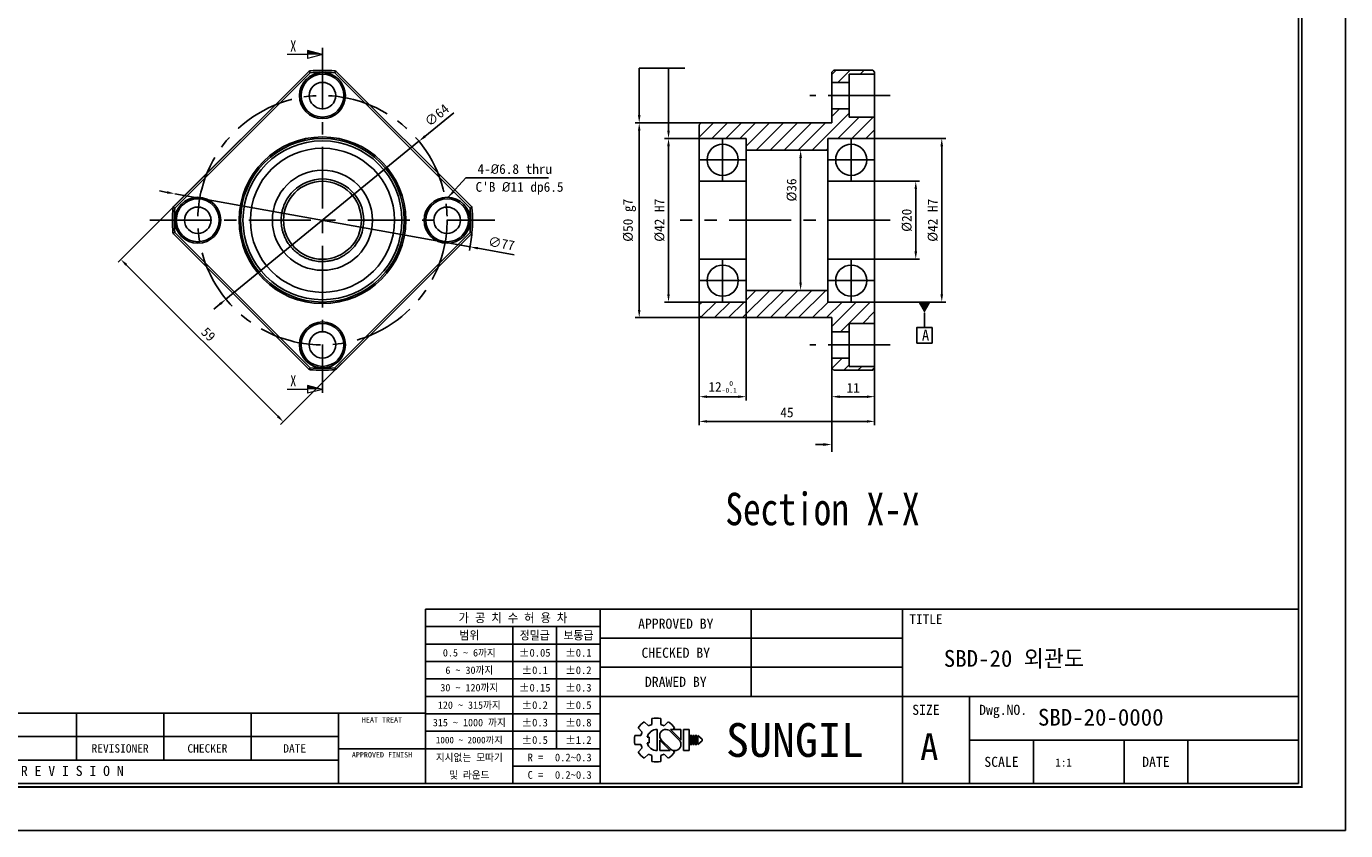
# Model space of a CAD drawing. Header units: millimetres. Extents: x 0 to 512, y 0 to 362.
# Tile 2 of 3: x 173 to 512, y 0 to 206. Entities that reach past the tile are written whole.
import ezdxf
from ezdxf.enums import TextEntityAlignment as Align

# ---------------------------------------------------------------- set-up
doc = ezdxf.new("R2010")
doc.units = ezdxf.units.MM
doc.linetypes.add('CENTER', pattern=[50.8, 31.75, -6.35, 6.35, -6.35])
doc.layers.get('0').update_dxf_attribs({"linetype": 'CONTINUOUS'})
doc.layers.get('DEFPOINTS').update_dxf_attribs({"linetype": 'CONTINUOUS'})
for name, color, linetype in [('center', 1, 'CENTER'), ('L1', 7, 'CONTINUOUS'), ('OUTLINE', 7, 'CONTINUOUS')]:
    doc.layers.add(name, color=color, linetype=linetype)
doc.dimstyles.get("Standard").update_dxf_attribs({"dimtxt": 2.5, "dimasz": 2, "dimexe": 1, "dimexo": 0, "dimgap": 1, "dimtad": 1, "dimdec": 3, "dimzin": 11, "dimdsep": 46, "dimtxsty": 'Standard', "dimcen": 0, "dimclrd": 5, "dimclre": 5, "dimclrt": 3, "dimadec": 0, "dimazin": 0, "dimtfac": 0.6, "dimtdec": 3, "dimtmove": 0, "dimatfit": 3, "dimfxl": 0, "dimtolj": 1, "dimtzin": 11, "dimarcsym": 0})

# ---------------------------------------------------------------- blocks, each defined once
blk = doc.blocks.new('표제란')
at = {"layer": 'L1', "color": 0}
for p, q in [((297, 0), (297, 210)), ((0, 0), (297, 0))]:
    blk.add_line(p, q, dxfattribs=at)
at = {"layer": 'L1'}
for p, q in [((290, 33), (160, 33)), ((160, 33), (160, 7)), ((186, 33), (186, 7)), ((208.5, 33), (208.5, 20)), ((231, 33), (231, 7)), ((186, 30.4), (160, 30.4)), ((173, 30.4), (173, 7)), ((179.5, 30.4), (179.5, 12.2)), ((186, 27.8), (160, 27.8)), ((231, 28.67), (186, 28.67)), ((186, 25.2), (160, 25.2)), ((231, 24.33), (186, 24.33)), ((186, 22.6), (160, 22.6)), ((186, 20), (160, 20)), ((290, 20), (186, 20)), ((241, 20), (241, 7)), ((160, 17.5), (62, 17.5)), ((108, 17.5), (108, 10.5)), ((121, 17.5), (121, 10.5)), ((134, 17.5), (134, 10.5)), ((147, 17.5), (147, 7)), ((186, 17.4), (160, 17.4)), ((192.55, 16.22), (193.17, 15.6)), ((193.7, 16.69), (193.7, 15.81)), ((195, 16.69), (195, 15.81)), ((195.52, 15.6), (196.14, 16.22)), ((147, 14), (62, 14)), ((186, 14.8), (160, 14.8)), ((191.15, 14.15), (192.03, 14.15)), ((191.15, 14.15), (192.03, 14.15)), ((191.63, 15.3), (192.25, 14.68)), ((192.98, 13.93), (193.28, 13.93)), ((193.28, 13.93), (193.28, 13.07)), ((194.5, 15.08), (194.5, 11.92)), ((197.74, 13.5), (196.41, 14.83)), ((198.02, 13.53), (196.47, 15.08)), ((196.47, 15.08), (198.02, 15.08)), ((196.84, 15.08), (197.06, 15.3)), ((198.02, 15.08), (198.02, 13.5)), ((198.39, 15.08), (198.39, 11.92)), ((198.39, 15.08), (199.26, 15.08)), ((199.26, 15.08), (199.26, 11.92)), ((199.41, 14.15), (199.41, 12.85)), ((199.41, 14.15), (199.62, 14.15)), ((199.62, 14.15), (199.62, 12.85)), ((199.78, 14.15), (199.78, 12.85)), ((199.78, 14.15), (199.99, 14.15)), ((199.99, 14.15), (199.99, 12.85)), ((200.14, 14.15), (200.14, 12.85)), ((200.14, 14.15), (200.36, 14.15)), ((200.36, 14.15), (200.36, 12.85)), ((200.51, 14.15), (200.51, 12.85)), ((200.51, 14.15), (201.16, 13.61)), ((147, 12.2), (160, 12.2)), ((186, 12.2), (160, 12.2)), ((191.15, 12.85), (192.03, 12.85)), ((191.63, 11.7), (192.25, 12.32)), ((192.98, 13.07), (193.28, 13.07)), ((194.86, 13.5), (194.86, 11.92)), ((194.86, 13.47), (196.42, 11.92)), ((194.86, 11.92), (196.42, 11.92)), ((195.14, 13.5), (196.47, 12.17)), ((196.79, 11.98), (197.06, 11.7)), ((198.39, 11.92), (199.26, 11.92)), ((199.41, 12.85), (199.62, 12.85)), ((199.78, 12.85), (199.99, 12.85)), ((200.14, 12.85), (200.36, 12.85)), ((201.16, 13.39), (200.51, 12.85)), ((201.16, 13.61), (201.16, 13.5)), ((201.16, 13.61), (201.16, 13.39)), ((201.16, 13.5), (201.16, 13.39)), ((290, 13.5), (241, 13.5)), ((250.5, 13.5), (250.5, 7)), ((264, 13.5), (264, 7)), ((273.5, 13.5), (273.5, 7)), ((147, 10.5), (62, 10.5)), ((192.55, 10.78), (193.17, 11.4)), ((193.7, 11.19), (193.7, 10.31)), ((195, 11.19), (195, 10.31)), ((195.52, 11.4), (196.14, 10.78)), ((186, 9.6), (173, 9.6))]:
    blk.add_line(p, q, dxfattribs=at)
at = {"layer": 'L1', "const_width": 0.25}
blk.add_lwpolyline([(290.5, 6.5), (290.5, 203.5), (10, 203.5), (10, 6.5)], close=True, dxfattribs=at)
at = {"layer": 'L1'}
blk.add_lwpolyline([(290, 7), (290, 203), (10.5, 203), (10.5, 7)], close=True, dxfattribs=at)
for centre, radius, start, end in [((194.35, 13.5), 3.26, 123.4943, 146.5057), ((194.35, 13.5), 2.4, 105.6872, 119.3128), ((194.35, 13.5), 3.26, 78.4943, 101.5057), ((194.35, 13.5), 2.4, 60.6872, 74.3128), ((194.35, 13.5), 3.26, 33.4943, 56.5057), ((194.35, 13.5), 3.26, 168.4943, 191.5057), ((194.35, 13.5), 2.4, 150.6872, 164.3128), ((194.5, 13.5), 1.58, 90, 164.0671), ((195.78, 14.16), 0.919, 43.2202, 225.8282), ((194.35, 13.5), 2.4, 195.6872, 209.3128), ((194.5, 13.5), 1.58, 195.9329, 270), ((197.1, 12.84), 0.919, 223.2202, 45.8282), ((194.35, 13.5), 3.26, 213.4943, 236.5057), ((194.35, 13.5), 2.4, 240.6872, 254.3128), ((194.35, 13.5), 3.26, 258.4943, 281.5057), ((194.35, 13.5), 2.4, 285.6872, 299.3128), ((194.35, 13.5), 3.26, 303.4943, 326.5057)]:
    blk.add_arc(centre, radius, start, end, dxfattribs=at)
for p in [(208.5, 28.67), (208.5, 24.33)]:
    blk.add_point(p, dxfattribs=at)
for s, height, p in [('가 공 치 수 허 용 차', 1.3, (173, 31.7)), ('APPROVED BY', 1.5, (197.25, 30.83)), ('TITLE', 1.444, (234.5, 31.5)), ('범위', 1.25, (166.5, 29.1)), ('정밀급', 1.25, (176.25, 29.1)), ('보통급', 1.25, (182.75, 29.1)), ('0.5 ~ 6까지', 1.1, (166.5, 26.5)), ('%%P0.05', 1.15, (176.25, 26.5)), ('%%P0.1', 1.15, (182.75, 26.5)), ('CHECKED BY', 1.5, (197.25, 26.5)), ('6 ~ 30까지', 1.1, (166.5, 23.9)), ('%%P0.1', 1.15, (176.25, 23.9)), ('%%P0.2', 1.15, (182.75, 23.9)), ('30 ~ 120까지', 1.1, (166.5, 21.3)), ('%%P0.15', 1.15, (176.25, 21.3)), ('%%P0.3', 1.15, (182.75, 21.3)), ('DRAWED BY', 1.5, (197.25, 22.17)), ('120 ~ 315까지', 1.1, (166.5, 18.7)), ('%%P0.2', 1.15, (176.25, 18.7)), ('%%P0.5', 1.15, (182.75, 18.7)), ('SIZE', 1.5, (234.5, 18)), ('Dwg.NO.', 1.5, (246, 18)), ('HEAT TREAT', 0.8, (153.5, 16.5)), ('315 ~ 1000 까지', 1.1, (166.5, 16.1)), ('%%P0.3', 1.15, (176.25, 16.1)), ('%%P0.8', 1.15, (182.75, 16.1)), ('SUNGIL', 5.032, (215, 13.5)), ('1000 ~ 2000까지', 0.99, (166.5, 13.49)), ('%%P0.5', 1.15, (176.25, 13.5)), ('%%P1.2', 1.15, (182.75, 13.5)), ('A', 4, (235, 12.5)), ('REVISIONER', 1.25, (114.5, 12.25)), ('CHECKER', 1.25, (127.5, 12.25)), ('DATE', 1.25, (140.5, 12.25)), ('APPROVED FINISH', 0.8, (153.5, 11.3)), ('지시없는 모따기', 1.1, (166.5, 10.9)), ('R = ', 1.15, (176.75, 10.9)), ('SCALE', 1.5, (245.75, 10.25)), ('DATE', 1.5, (268.75, 10.25)), ('R E V I S I O N', 1.5, (107.38, 8.9)), ('및 라운드', 1.1, (166.5, 8.3)), ('C = ', 1.15, (176.75, 8.3))]:
    blk.add_text(s, height=height, dxfattribs=at).set_placement(p, align=Align.MIDDLE_CENTER)
for tag, p in [('필렛', (179.25, 10.9)), ('모따기', (179.25, 8.3))]:
    blk.add_attdef(tag, text='', height=1.15, dxfattribs=at).set_placement(p, align=Align.MIDDLE_LEFT)
at = {"layer": 'OUTLINE', "ltscale": 0.5}
for tag, p, height in [('TITLE', (237.17, 24.41), 2.5), ('도번', (251.18, 15.64), 2.5), ('SCALE', (253.78, 9.55), 1.2), ('DATE', (277.02, 9.51), 1.2)]:
    blk.add_attdef(tag, p, '', height=height, dxfattribs=at)
blk = doc.blocks.new('*D2')
at = {"layer": 'DEFPOINTS', "color": 0, "ltscale": 0.5}
for p in [(211.33, 163.51), (287.12, 149.89)]:
    blk.add_point(p, dxfattribs=at)
at = {"layer": 'OUTLINE', "color": 5, "lineweight": -2, "ltscale": 0.5}
for p, q in [((209.36, 163.87), (207.39, 164.22)), ((211.33, 163.51), (287.12, 149.89)), ((298.45, 147.85), (289.08, 149.53))]:
    blk.add_line(p, q, dxfattribs=at)
blk.add_arc((249.22, 156.7), 38.5, 348.3199, 355.2566, dxfattribs=at)
at = {"layer": 'OUTLINE', "color": 5, "ltscale": 0.5}
for points in [[(209.42, 164.19), (209.3, 163.54), (211.33, 163.51)], [(289.14, 149.86), (289.02, 149.2), (287.12, 149.89)]]:
    blk.add_solid(points, dxfattribs=at)
at = {"layer": 'OUTLINE', "color": 3, "ltscale": 0.5, "insert": (295.15, 150.76), "char_height": 2.5, "attachment_point": 5, "rotation": 349.8081}
blk.add_mtext('\\A1;∅77', dxfattribs=at)
blk = doc.blocks.new('*D3')
at = {"layer": 'DEFPOINTS', "color": 0, "ltscale": 0.5}
for p in [(273.98, 176.97), (224.46, 136.43)]:
    blk.add_point(p, dxfattribs=at)
at = {"layer": 'OUTLINE', "color": 5, "lineweight": -2, "ltscale": 0.5}
for p, q in [((282.95, 184.31), (275.53, 178.24)), ((224.46, 136.43), (273.98, 176.97)), ((222.92, 135.16), (221.37, 133.89))]:
    blk.add_line(p, q, dxfattribs=at)
at = {"layer": 'OUTLINE', "color": 5, "ltscale": 0.5}
for points in [[(275.32, 178.5), (275.74, 177.98), (273.98, 176.97)], [(222.7, 135.42), (223.13, 134.9), (224.46, 136.43)]]:
    blk.add_solid(points, dxfattribs=at)
at = {"layer": 'OUTLINE', "color": 3, "ltscale": 0.5, "insert": (278.57, 183.67), "char_height": 2.5, "attachment_point": 5, "rotation": 39.3079}
blk.add_mtext('\\A1;∅64', dxfattribs=at)
blk = doc.blocks.new('*D4')
at = {"layer": 'DEFPOINTS', "color": 0, "ltscale": 0.5}
for p in [(228.36, 177.56), (270.08, 135.84), (239.19, 104.95)]:
    blk.add_point(p, dxfattribs=at)
at = {"layer": 'OUTLINE', "color": 5, "lineweight": -2, "ltscale": 0.5}
for p, q in [((228.36, 177.56), (196.77, 145.96)), ((198.89, 145.26), (237.78, 106.37)), ((270.08, 135.84), (238.49, 104.24))]:
    blk.add_line(p, q, dxfattribs=at)
at = {"layer": 'OUTLINE', "color": 5, "ltscale": 0.5}
for points in [[(199.13, 145.49), (198.65, 145.02), (197.48, 146.67)], [(238.02, 106.6), (237.55, 106.13), (239.19, 104.95)]]:
    blk.add_solid(points, dxfattribs=at)
at = {"layer": 'OUTLINE', "color": 3, "ltscale": 0.5, "insert": (219.95, 127.42), "char_height": 2.5, "attachment_point": 5, "rotation": 315}
blk.add_mtext('\\A1;59', dxfattribs=at)
blk = doc.blocks.new('*D5')
at = {"layer": 'DEFPOINTS', "color": 0, "ltscale": 0.5}
for p in [(390.92, 166.7), (390.92, 146.7), (401.47, 146.7)]:
    blk.add_point(p, dxfattribs=at)
at = {"layer": 'OUTLINE', "color": 5, "lineweight": -2, "ltscale": 0.5}
for p, q in [((390.92, 166.7), (402.47, 166.7)), ((401.47, 164.7), (401.47, 148.7)), ((390.92, 146.7), (402.47, 146.7))]:
    blk.add_line(p, q, dxfattribs=at)
at = {"layer": 'OUTLINE', "color": 5, "ltscale": 0.5}
for points in [[(401.14, 164.7), (401.81, 164.7), (401.47, 166.7)], [(401.14, 148.7), (401.81, 148.7), (401.47, 146.7)]]:
    blk.add_solid(points, dxfattribs=at)
at = {"layer": 'OUTLINE', "color": 3, "ltscale": 0.5, "insert": (399.19, 156.7), "char_height": 2.5, "attachment_point": 5, "rotation": 90}
blk.add_mtext('\\A1;%%C20', dxfattribs=at)
blk = doc.blocks.new('*D6')
at = {"layer": 'DEFPOINTS', "color": 0, "ltscale": 0.5}
for p in [(390.92, 177.7), (390.92, 135.7), (408.15, 135.7)]:
    blk.add_point(p, dxfattribs=at)
at = {"layer": 'OUTLINE', "color": 5, "lineweight": -2, "ltscale": 0.5}
for p, q in [((390.92, 177.7), (409.15, 177.7)), ((408.15, 175.7), (408.15, 137.7)), ((390.92, 135.7), (409.15, 135.7))]:
    blk.add_line(p, q, dxfattribs=at)
at = {"layer": 'OUTLINE', "color": 5, "ltscale": 0.5}
for points in [[(407.81, 175.7), (408.48, 175.7), (408.15, 177.7)], [(407.81, 137.7), (408.48, 137.7), (408.15, 135.7)]]:
    blk.add_solid(points, dxfattribs=at)
at = {"layer": 'OUTLINE', "color": 3, "ltscale": 0.5, "insert": (405.86, 156.7), "char_height": 2.5, "attachment_point": 5, "rotation": 90}
blk.add_mtext('\\A1;%%c42 H7', dxfattribs=at)
blk = doc.blocks.new('*D7')
at = {"layer": 'DEFPOINTS', "color": 0, "ltscale": 0.5}
for p in [(345.92, 177.7), (338.03, 135.7), (345.92, 135.7)]:
    blk.add_point(p, dxfattribs=at)
at = {"layer": 'OUTLINE', "color": 5, "lineweight": -2, "ltscale": 0.5}
for p, q in [((345.92, 177.7), (337.03, 177.7)), ((338.03, 175.7), (338.03, 137.7)), ((345.92, 135.7), (337.03, 135.7))]:
    blk.add_line(p, q, dxfattribs=at)
at = {"layer": 'OUTLINE', "color": 5, "ltscale": 0.5}
for points in [[(337.69, 175.7), (338.36, 175.7), (338.03, 177.7)], [(337.69, 137.7), (338.36, 137.7), (338.03, 135.7)]]:
    blk.add_solid(points, dxfattribs=at)
at = {"layer": 'OUTLINE', "color": 3, "ltscale": 0.5, "insert": (335.74, 156.7), "char_height": 2.5, "attachment_point": 5, "rotation": 90}
blk.add_mtext('\\A1;%%c42 H7', dxfattribs=at)
blk = doc.blocks.new('*D8')
at = {"layer": 'DEFPOINTS', "color": 0, "ltscale": 0.5}
for p in [(346.42, 181.7), (330.51, 131.7), (346.42, 131.7)]:
    blk.add_point(p, dxfattribs=at)
at = {"layer": 'OUTLINE', "color": 5, "lineweight": -2, "ltscale": 0.5}
for p, q in [((346.42, 181.7), (329.51, 181.7)), ((330.51, 179.7), (330.51, 133.7)), ((346.42, 131.7), (329.51, 131.7))]:
    blk.add_line(p, q, dxfattribs=at)
at = {"layer": 'OUTLINE', "color": 5, "ltscale": 0.5}
for points in [[(330.18, 179.7), (330.84, 179.7), (330.51, 181.7)], [(330.18, 133.7), (330.84, 133.7), (330.51, 131.7)]]:
    blk.add_solid(points, dxfattribs=at)
at = {"layer": 'OUTLINE', "color": 3, "ltscale": 0.5, "insert": (328.02, 156.7), "char_height": 2.5, "attachment_point": 5, "rotation": 90}
blk.add_mtext('\\A1;%%c50 g7', dxfattribs=at)
blk = doc.blocks.new('*D9')
at = {"layer": 'DEFPOINTS', "color": 0, "ltscale": 0.5}
for p in [(369.83, 174.7), (368.42, 138.7), (371.93, 138.7)]:
    blk.add_point(p, dxfattribs=at)
at = {"layer": 'OUTLINE', "color": 5, "lineweight": -2, "ltscale": 0.5}
for p, q in [((369.83, 174.7), (372.93, 174.7)), ((371.93, 172.7), (371.93, 140.7)), ((368.42, 138.7), (372.93, 138.7))]:
    blk.add_line(p, q, dxfattribs=at)
at = {"layer": 'OUTLINE', "color": 5, "ltscale": 0.5}
for points in [[(371.6, 172.7), (372.26, 172.7), (371.93, 174.7)], [(371.6, 140.7), (372.26, 140.7), (371.93, 138.7)]]:
    blk.add_solid(points, dxfattribs=at)
at = {"layer": 'OUTLINE', "color": 3, "ltscale": 0.5, "insert": (369.65, 164.48), "char_height": 2.5, "attachment_point": 5, "rotation": 90}
blk.add_mtext('\\A1;%%C36', dxfattribs=at)
blk = doc.blocks.new('*D10')
at = {"layer": 'DEFPOINTS', "color": 0, "ltscale": 0.5}
for p in [(379.92, 118.7), (390.92, 118.7), (390.92, 111.41)]:
    blk.add_point(p, dxfattribs=at)
at = {"layer": 'OUTLINE', "color": 5, "lineweight": -2, "ltscale": 0.5}
for p, q in [((379.92, 118.7), (379.92, 110.41)), ((390.92, 118.7), (390.92, 110.41)), ((381.92, 111.41), (388.92, 111.41))]:
    blk.add_line(p, q, dxfattribs=at)
at = {"layer": 'OUTLINE', "color": 5, "ltscale": 0.5}
for points in [[(381.92, 111.74), (381.92, 111.07), (379.92, 111.41)], [(388.92, 111.74), (388.92, 111.07), (390.92, 111.41)]]:
    blk.add_solid(points, dxfattribs=at)
at = {"layer": 'OUTLINE', "color": 3, "ltscale": 0.5, "insert": (385.42, 113.69), "char_height": 2.5, "attachment_point": 5}
blk.add_mtext('\\A1;11', dxfattribs=at)
blk = doc.blocks.new('*D11')
at = {"layer": 'DEFPOINTS', "color": 0, "ltscale": 0.5}
for p in [(357.92, 135.7), (345.92, 132.2), (345.92, 111.41)]:
    blk.add_point(p, dxfattribs=at)
at = {"layer": 'OUTLINE', "color": 5, "lineweight": -2, "ltscale": 0.5}
for p, q in [((357.92, 135.7), (357.92, 110.41)), ((345.92, 132.2), (345.92, 110.41)), ((355.92, 111.41), (347.92, 111.41))]:
    blk.add_line(p, q, dxfattribs=at)
at = {"layer": 'OUTLINE', "color": 5, "ltscale": 0.5}
for points in [[(347.92, 111.74), (347.92, 111.07), (345.92, 111.41)], [(355.92, 111.74), (355.92, 111.07), (357.92, 111.41)]]:
    blk.add_solid(points, dxfattribs=at)
at = {"layer": 'OUTLINE', "color": 3, "ltscale": 0.5, "insert": (351.92, 113.93), "char_height": 2.5, "attachment_point": 5}
blk.add_mtext('\\A1;12{\\C3;\\H1.25;\\S  0^ -0.1;}', dxfattribs=at)
blk = doc.blocks.new('*D12')
at = {"layer": 'DEFPOINTS', "color": 0, "ltscale": 0.5}
for p in [(345.92, 132.2), (390.92, 119.2), (390.92, 105.06)]:
    blk.add_point(p, dxfattribs=at)
at = {"layer": 'OUTLINE', "color": 5, "lineweight": -2, "ltscale": 0.5}
for p, q in [((345.92, 132.2), (345.92, 104.06)), ((390.92, 119.2), (390.92, 104.06)), ((347.92, 105.06), (388.92, 105.06))]:
    blk.add_line(p, q, dxfattribs=at)
at = {"layer": 'OUTLINE', "color": 5, "ltscale": 0.5}
for points in [[(347.92, 105.4), (347.92, 104.73), (345.92, 105.06)], [(388.92, 105.4), (388.92, 104.73), (390.92, 105.06)]]:
    blk.add_solid(points, dxfattribs=at)
at = {"layer": 'OUTLINE', "color": 3, "ltscale": 0.5, "insert": (368.42, 107.35), "char_height": 2.5, "attachment_point": 5}
blk.add_mtext('\\A1;45', dxfattribs=at)
blk = doc.blocks.new('_DatumFilled')
at = {"color": 0, "linetype": 'ByBlock'}
blk.add_solid([(0, 0.58), (-1, 0), (0, -0.58)], dxfattribs=at)

msp = doc.modelspace()

# ---------------------------------------------------------------- hatches: boundary and pattern name
at = {"layer": 'OUTLINE', "ltscale": 0.5}
h = msp.add_hatch(dxfattribs=at)
h.set_pattern_fill('ANSI31', color=5, scale=0.8, style=0)
h.set_pattern_definition([(45, (-180.7913, -0.214), (-1.796051, 1.796051), [])])
h.paths.add_polyline_path([(384.4207, 183.1991), (384.4207, 185.2991), (379.9207, 185.2991), (379.9207, 181.6991), (346.4207, 181.6991), (345.9207, 181.1991), (345.9207, 177.6991), (357.9207, 177.6991), (357.9207, 174.6991), (378.9207, 174.6991), (378.9207, 177.6991), (390.9207, 177.6991), (390.9207, 183.1991)])
h.paths.add_polyline_path([(380.4207, 195.1991), (379.9207, 194.6991), (379.9207, 192.0991), (384.4207, 192.0991), (384.4207, 194.1991), (390.9207, 194.1991), (390.9207, 194.6991), (390.4207, 195.1991)])
h.paths.add_polyline_path([(357.9207, 138.6991), (357.9207, 135.6991), (345.9207, 135.6991), (345.9207, 132.1991), (346.4207, 131.6991), (379.9207, 131.6991), (379.9207, 128.0991), (384.4207, 128.0991), (384.4207, 130.1991), (390.9207, 130.1991), (390.9207, 135.6991), (378.9207, 135.6991), (378.9207, 138.6991)])
h.paths.add_polyline_path([(390.4207, 118.1991), (390.9207, 118.6991), (390.9207, 119.1991), (384.4207, 119.1991), (384.4207, 121.2991), (379.9207, 121.2991), (379.9207, 118.6991), (380.4207, 118.1991)])

# ---------------------------------------------------------------- linework, layer by layer
at = {"layer": 'center', "ltscale": 0.5}
for p, q in [((249.2228, 200.9741), (249.2228, 112.4241)), ((394.9014, 188.6991), (374.2674, 188.6991)), ((351.9207, 177.6991), (351.9207, 166.6991)), ((384.9207, 177.6991), (384.9207, 166.6991)), ((357.9207, 172.1991), (345.9207, 172.1991)), ((390.9207, 172.1991), (378.9207, 172.1991)), ((204.9478, 156.6991), (293.4978, 156.6991)), ((394.9014, 156.6991), (341.0074, 156.6991)), ((351.9207, 146.6991), (351.9207, 135.6991)), ((384.9207, 146.6991), (384.9207, 135.6991)), ((357.9207, 141.1991), (345.9207, 141.1991)), ((390.9207, 141.1991), (378.9207, 141.1991)), ((394.9014, 124.6991), (374.2674, 124.6991))]:
    msp.add_line(p, q, dxfattribs=at)
msp.add_circle((249.2228, 156.6991), 32, dxfattribs=at)
at = {"layer": 'OUTLINE', "lineweight": 9}
for p, q in [((245.4212, 200.2544), (245.4212, 198.2171)), ((249.2228, 199.2357), (245.4212, 200.2544)), ((245.4212, 199.2357), (240.156, 199.2357)), ((249.2228, 199.2357), (245.4212, 198.2171)), ((245.4212, 113.2951), (240.156, 113.2951)), ((245.4212, 114.3137), (245.4212, 112.2764)), ((249.2228, 113.2951), (245.4212, 114.3137)), ((249.2228, 113.2951), (245.4212, 112.2764))]:
    msp.add_line(p, q, dxfattribs=at)
at = {"layer": 'OUTLINE'}
for p, q in [((245.7269, 194.9225), (210.9994, 160.195)), ((211.353, 159.8415), (246.0804, 194.5689)), ((245.7269, 194.9225), (245.8825, 194.9947)), ((245.8825, 194.9947), (246.0804, 194.5689)), ((252.5631, 194.9947), (252.3652, 194.5689)), ((252.3652, 194.5689), (287.0926, 159.8415)), ((252.5631, 194.9947), (252.7187, 194.9225)), ((287.4462, 160.195), (252.7187, 194.9225)), ((380.4207, 195.1991), (379.9207, 194.6991)), ((379.9207, 194.6991), (379.9207, 181.6991)), ((380.4207, 195.1991), (390.4207, 195.1991)), ((384.4207, 194.1991), (384.4207, 183.1991)), ((390.9207, 194.1991), (384.4207, 194.1991)), ((390.4207, 195.1991), (390.9207, 194.6991)), ((390.9207, 194.6991), (390.9207, 118.6991)), ((384.4207, 192.0991), (379.9207, 192.0991)), ((384.4207, 185.2991), (379.9207, 185.2991)), ((390.9207, 183.1991), (384.4207, 183.1991)), ((346.4207, 181.6991), (345.9207, 181.1991)), ((345.9207, 181.1991), (345.9207, 132.1991)), ((346.4207, 181.6991), (379.9207, 181.6991)), ((345.9207, 177.6991), (357.9207, 177.6991)), ((357.9207, 177.6991), (357.9207, 166.6991)), ((378.9207, 177.6991), (378.9207, 135.6991)), ((378.9207, 177.6991), (390.9207, 177.6991)), ((357.9207, 174.6991), (378.9207, 174.6991)), ((345.9207, 166.6991), (357.9207, 166.6991)), ((357.9207, 166.6991), (357.9207, 146.6991)), ((378.9207, 166.6991), (390.9207, 166.6991)), ((210.9273, 160.0394), (210.9994, 160.195)), ((210.9273, 160.0394), (211.353, 159.8415)), ((287.0926, 159.8415), (287.5183, 160.0394)), ((287.5183, 160.0394), (287.4462, 160.195)), ((210.9273, 153.3588), (211.353, 153.5567)), ((210.9994, 153.2032), (210.9273, 153.3588)), ((210.9994, 153.2032), (245.7269, 118.4757)), ((246.0804, 118.8293), (211.353, 153.5567)), ((287.0926, 153.5567), (252.3652, 118.8293)), ((252.7187, 118.4757), (287.4462, 153.2032)), ((287.5183, 153.3588), (287.0926, 153.5567)), ((287.5183, 153.3588), (287.4462, 153.2032)), ((345.9207, 146.6991), (357.9207, 146.6991)), ((357.9207, 146.6991), (357.9207, 135.6991)), ((378.9207, 146.6991), (390.9207, 146.6991)), ((345.9207, 135.6991), (357.9207, 135.6991)), ((357.9207, 138.6991), (378.9207, 138.6991)), ((378.9207, 135.6991), (390.9207, 135.6991)), ((345.9207, 132.1991), (346.4207, 131.6991)), ((346.4207, 131.6991), (379.9207, 131.6991)), ((379.9207, 131.6991), (379.9207, 118.6991)), ((384.4207, 130.1991), (384.4207, 119.1991)), ((390.9207, 130.1991), (384.4207, 130.1991)), ((384.4207, 128.0991), (379.9207, 128.0991)), ((245.8825, 118.4036), (246.0804, 118.8293)), ((252.5631, 118.4036), (252.3652, 118.8293)), ((384.4207, 121.2991), (379.9207, 121.2991)), ((379.9207, 118.6991), (380.4207, 118.1991)), ((390.9207, 119.1991), (384.4207, 119.1991)), ((390.4207, 118.1991), (390.9207, 118.6991)), ((245.8825, 118.4036), (245.7269, 118.4757)), ((252.7187, 118.4757), (252.5631, 118.4036)), ((380.4207, 118.1991), (390.4207, 118.1991))]:
    msp.add_line(p, q, dxfattribs=at)
at = {"layer": 'OUTLINE', "color": 5, "ltscale": 0.2}
for p, q in [((330.5116, 183.6991), (330.5116, 195.7239)), ((330.5116, 195.7239), (342.2366, 195.7239)), ((338.0278, 179.6991), (338.0278, 195.7239)), ((378.3595, 99.1226), (375.7267, 99.1272))]:
    msp.add_line(p, q, dxfattribs=at)
at = {"layer": 'OUTLINE', "color": 5, "ltscale": 0.5}
msp.add_line((379.9207, 110.4062), (379.9207, 97.2264), dxfattribs=at)
msp.add_lwpolyline([(403.6997, 132.9491), (403.6997, 129.1379)], dxfattribs=at)
msp.add_lwpolyline([(401.7197, 125.1779), (405.6797, 125.1779), (405.6797, 129.1379), (401.7197, 129.1379)], close=True, dxfattribs=at)
at = {"layer": 'OUTLINE'}
for centre, radius in [((249.2228, 188.6991), 5.8999), ((249.2228, 188.6991), 5.5), ((249.2228, 188.6991), 3.4), ((249.2228, 156.6991), 21.4), ((249.2228, 156.6991), 21), ((249.2228, 156.6991), 20.4), ((351.9207, 172.1991), 4), ((384.9207, 172.1991), 4), ((249.2228, 156.6991), 18.5), ((249.2228, 156.6991), 12.85), ((249.2228, 156.6991), 10), ((217.2228, 156.6991), 5.8999), ((281.2228, 156.6991), 5.8999), ((217.2228, 156.6991), 5.5), ((217.2228, 156.6991), 3.4), ((281.2228, 156.6991), 5.5), ((281.2228, 156.6991), 3.4), ((351.9207, 141.1991), 4), ((384.9207, 141.1991), 4), ((249.2228, 124.6991), 5.8999), ((249.2228, 124.6991), 5.5), ((249.2228, 124.6991), 3.4)]:
    msp.add_circle(centre, radius, dxfattribs=at)
for radius, start, end in [(38.5, 85.256608, 94.743389), (38, 85.256538, 94.743462), (10.6, 315, 135), (38.5, 175.256609, 184.743389), (38, 175.256538, 184.743462), (38, 355.256538, 4.743462), (38.5, 355.256609, 4.743392), (38, 265.256539, 274.743461), (38.5, 265.256608, 274.743389)]:
    msp.add_arc((249.2228, 156.6991), radius, start, end, dxfattribs=at)
for points in [[(245.8825, 194.9947), (245.9347, 195.0189), (245.9869, 195.0431), (246.0391, 195.0673)], [(252.4065, 195.0673), (252.4587, 195.0431), (252.5109, 195.0189), (252.5631, 194.9947)], [(210.8547, 159.8828), (210.8788, 159.935), (210.903, 159.9872), (210.9273, 160.0394)], [(287.5183, 160.0394), (287.5426, 159.9872), (287.5668, 159.935), (287.5909, 159.8828)], [(210.9273, 153.3588), (210.903, 153.4111), (210.8788, 153.4633), (210.8547, 153.5154)], [(287.5909, 153.5154), (287.5668, 153.4633), (287.5426, 153.4111), (287.5183, 153.3588)], [(246.0391, 118.331), (245.9869, 118.3552), (245.9347, 118.3794), (245.8825, 118.4036)], [(252.5631, 118.4036), (252.5109, 118.3794), (252.4587, 118.3552), (252.4065, 118.331)]]:
    msp.add_open_spline(points, degree=3, dxfattribs=at)
msp.add_open_spline([(241.7275, 164.1945), (241.3871, 163.8255), (240.7067, 163.0878), (240.0076, 161.9811), (239.5178, 160.9948), (239.176, 160.1229), (238.903, 159.1901), (238.7302, 158.2869), (238.6415, 157.4619), (238.614, 156.7208), (238.6394, 155.9586), (238.7218, 155.1793), (238.8672, 154.3878), (239.0766, 153.5941), (239.3519, 152.8038), (239.6967, 152.0234), (240.1772, 151.1374), (240.8336, 150.174), (241.7085, 149.1846), (242.6979, 148.3098), (243.7785, 147.5735), (244.9281, 146.9794), (245.9811, 146.5889), (246.9118, 146.3435), (247.7033, 146.1981), (248.4826, 146.1157), (249.2448, 146.0904), (249.9859, 146.1178), (250.8109, 146.2066), (251.7139, 146.3794), (252.647, 146.6524), (253.5184, 146.9944), (254.2372, 147.3501), (254.8425, 147.7045), (255.3437, 148.0373), (255.8238, 148.398), (256.2851, 148.7845), (256.5735, 149.0638), (256.7181, 149.2038)], degree=3, knots=[0, 0, 0, 0, 0.04516107, 0.09029567, 0.11733204, 0.14435054, 0.17458264, 0.20479952, 0.22708443, 0.24930778, 0.27157886, 0.29576021, 0.31986482, 0.34403239, 0.36966748, 0.39521241, 0.42083372, 0.46041545, 0.49998119, 0.53956292, 0.57912866, 0.61752411, 0.65590406, 0.68008541, 0.70419001, 0.72835759, 0.7506425, 0.77286585, 0.79513693, 0.82536903, 0.85558591, 0.88262229, 0.9096408, 0.92776932, 0.94581099, 0.96382424, 0.98186778, 1, 1, 1, 1], dxfattribs=at)
at = {"layer": 'OUTLINE', "lineweight": 9}
for points in [[(249.2228, 199.2357), (245.4212, 200.2544), (245.4212, 199.2357)], [(249.2228, 113.2951), (245.4212, 114.3137), (245.4212, 113.2951)]]:
    msp.add_solid(points, dxfattribs=at)
at = {"layer": 'OUTLINE', "color": 5, "ltscale": 0.2}
for points in [[(330.8449, 183.6991), (330.1782, 183.6991), (330.5116, 181.6991)], [(338.3611, 179.6991), (337.6944, 179.6991), (338.0278, 177.6991)], [(377.7213, 99.4904), (377.7201, 98.7571), (379.9207, 99.1199)]]:
    msp.add_solid(points, dxfattribs=at)

# ---------------------------------------------------------------- block references
at = {"layer": 'OUTLINE'}
ref = msp.add_blockref('표제란', (0, 0), dxfattribs=dict(at, xscale=1.72316024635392, yscale=1.72316024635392, zscale=1.72316024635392))
ref.add_attrib('SCALE', '1:1', (437.3055, 16.4605), dxfattribs={"ltscale": 0.5, "height": 2.06779})
ref.add_attrib('도번', 'SBD-20-0000', (432.8254, 26.9544), dxfattribs={"ltscale": 0.5, "height": 4.307901})
ref.add_attrib('TITLE', 'SBD-20 외관도', (408.6745, 42.0553), dxfattribs={"ltscale": 0.5, "height": 4.3079})
ref.add_attrib('필렛', '0.2~0.3', dxfattribs={"layer": 'L1', "height": 1.98163}).set_placement((308.8765, 18.7824), align=Align.MIDDLE_LEFT)
ref.add_attrib('모따기', '0.2~0.3', dxfattribs={"layer": 'L1', "height": 1.98163}).set_placement((308.8765, 14.3022), align=Align.MIDDLE_LEFT)
at = {"layer": 'OUTLINE', "color": 5, "ltscale": 0.5, "xscale": 2.75, "yscale": 2.75, "zscale": 2.75, "rotation": 90}
msp.add_blockref('_DatumFilled', (403.6997, 135.6991), dxfattribs=at)

# ---------------------------------------------------------------- texts
at = {"lineweight": 9, "width": 0.8}
for s, height, p in [('X', 2.8512, (240.9549, 200.0117)), ('X', 2.8512, (240.9549, 114.071)), ('Section X-X', 8.324446, (352.6122, 78.4142))]:
    msp.add_text(s, height=height, dxfattribs=at).set_placement(p)
at = {"layer": 'OUTLINE', "color": 3, "ltscale": 0.2, "char_height": 2.5, "attachment_point": 7}
for s, insert in [('\\A1;4-{\\fISOCPEUR|b0|i0|c0|p34;%%C}6.8 thru', (289.0003, 168.5629)), ("\\A1;C'B {\\fISOCPEUR|b0|i0|c0|p34;%%C}11 dp6.5", (288.5131, 163.2978))]:
    msp.add_mtext(s, dxfattribs=dict(at, insert=insert))
at = {"layer": 'OUTLINE', "color": 3, "ltscale": 0.5, "insert": (404.9249, 125.8316), "char_height": 2.75, "attachment_point": 9}
msp.add_mtext('\\A1;A', dxfattribs=at)

# ---------------------------------------------------------------- dimensions: what is measured, and where the dimension line sits
at = {"layer": 'OUTLINE', "ltscale": 0.5}
for p1, p2, picture, middle in [((224.4627, 136.4275), (273.9829, 176.9707), '*D3', (278.5661, 183.674)), ((211.3303, 163.5115), (287.1153, 149.8867), '*D2', (295.1527, 150.7599))]:
    dim = msp.add_diameter_dim_2p(p1=p1, p2=p2, dimstyle='Standard', dxfattribs=at)
    dim.commit()
    dim.dimension.update_dxf_attribs({"geometry": picture, "text_midpoint": middle})
for base, p1, p2, text, picture, middle in [((330.5116, 131.6991), (346.4207, 181.6991), (346.4207, 131.6991), '%%c<> g7', '*D8', (328.0202, 156.6991)), ((338.0278, 135.6991), (345.9207, 177.6991), (345.9207, 135.6991), '%%c<> H7', '*D7', (335.7428, 156.6991)), ((408.1477, 135.6991), (390.9207, 177.6991), (390.9207, 135.6991), '%%c<> H7', '*D6', (405.8628, 156.6991))]:
    dim = msp.add_linear_dim(base=base, p1=p1, p2=p2, angle=90, text=text, dimstyle='Standard', dxfattribs=at)
    dim.commit()
    dim.dimension.update_dxf_attribs({"geometry": picture, "text_midpoint": middle})
dim = msp.add_aligned_dim(p1=(228.3631, 177.5588), p2=(270.0824, 135.8395), distance=-43.6816, dimstyle='Standard', dxfattribs=at)
dim.commit()
dim.dimension.update_dxf_attribs({"geometry": '*D4', "text_midpoint": (219.9486, 127.4249)})
dim = msp.add_linear_dim(base=(371.9315, 138.6991), p1=(369.8254, 174.6991), p2=(368.4207, 138.6991), angle=90, text='%%C<>', dimstyle='Standard', override={"dimgap": 1, "dimsah": 1, "dimse1": 0, "dimse2": 0, "dimsd1": 0, "dimsd2": 0, "dimtol": 0, "dimlim": 0}, dxfattribs=at)
dim.commit()
dim.dimension.update_dxf_attribs({"geometry": '*D9', "text_midpoint": (371.9315, 164.4834), "dimtype": 160})
dim = msp.add_linear_dim(base=(401.473, 146.6991), p1=(390.9207, 166.6991), p2=(390.9207, 146.6991), angle=90, text='%%C<>', dimstyle='Standard', override={"dimgap": 1, "dimsah": 1, "dimse1": 0, "dimse2": 0, "dimsd1": 0, "dimsd2": 0, "dimtol": 0, "dimlim": 0}, dxfattribs=at)
dim.commit()
dim.dimension.update_dxf_attribs({"geometry": '*D5', "text_midpoint": (399.1914, 156.6991)})
dim = msp.add_linear_dim(base=(345.9207, 111.4062), p1=(357.9207, 135.6991), p2=(345.9207, 132.1991), text='<>{\\C3;\\H1.25;\\S  0^ -0.1;}', dimstyle='Standard', override={"dimgap": 1, "dimsah": 1, "dimse1": 0, "dimse2": 0, "dimsd1": 0, "dimsd2": 0, "dimtol": 0, "dimlim": 0}, dxfattribs=at)
dim.commit()
dim.dimension.update_dxf_attribs({"geometry": '*D11', "text_midpoint": (351.9207, 113.9294)})
for base, p1, p2, picture, middle in [((390.9207, 105.0647), (345.9207, 132.1991), (390.9207, 119.1991), '*D12', (368.4207, 107.348)), ((390.9207, 111.4062), (379.9207, 118.6991), (390.9207, 118.6991), '*D10', (385.4207, 113.6911))]:
    dim = msp.add_linear_dim(base=base, p1=p1, p2=p2, dimstyle='Standard', dxfattribs=at)
    dim.commit()
    dim.dimension.update_dxf_attribs({"geometry": picture, "text_midpoint": middle})

# ---------------------------------------------------------------- leaders
at = {"layer": 'OUTLINE', "ltscale": 0.2, "annotation_type": 0, "has_hookline": 1, "hookline_direction": 0, "text_width": 18.1987}
msp.add_leader([(281.4942, 162.5928), (286.0003, 167.5629), (288.0003, 167.5629)], dimstyle='Standard', dxfattribs=at)

doc.saveas('drawing.dxf')
